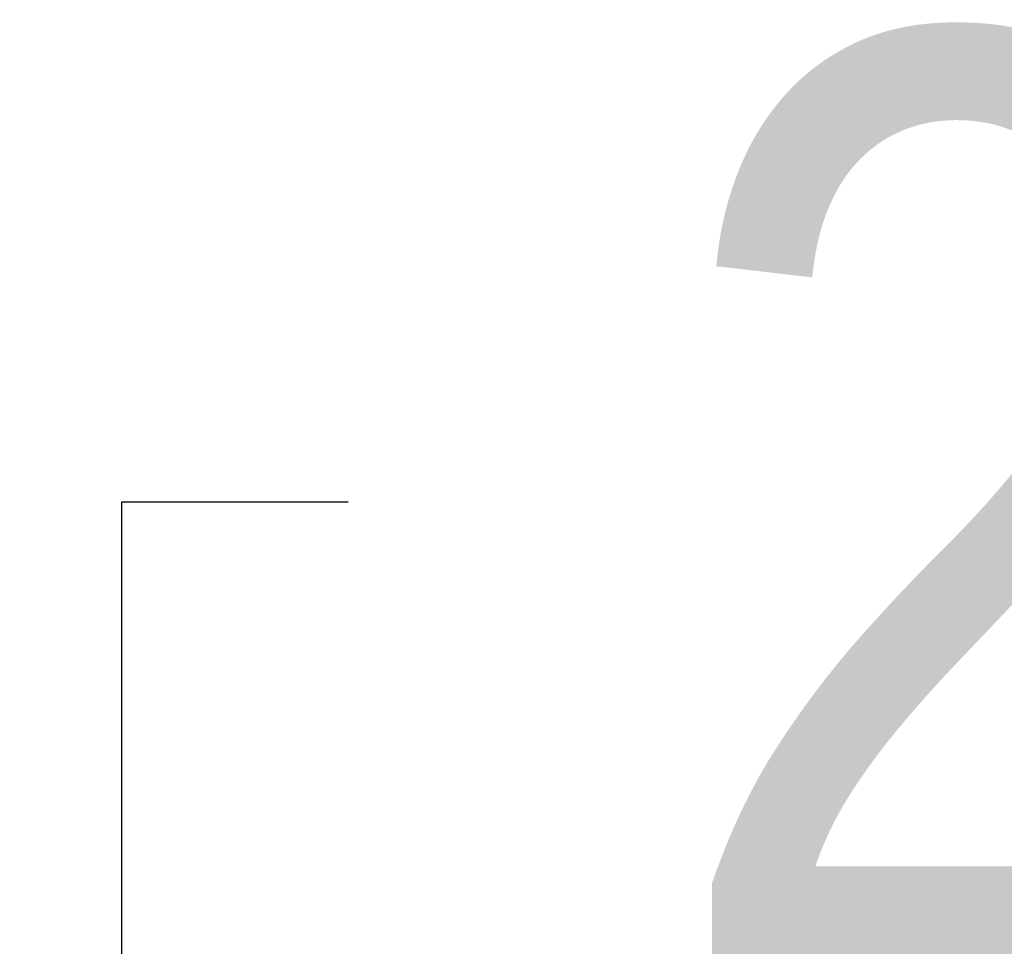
# Model space of a CAD drawing. Header units: centimetres. Extents: x 4745 to 39369, y 17389 to 19524.
# Tile 154 of 188: x 37013 to 37028, y 18698 to 18713. Entities that reach past the tile are written whole.
import ezdxf
from ezdxf import colors
from ezdxf.entities.mleader import LeaderData, LeaderLine
from ezdxf.math import Vec2, Vec3

# ---------------------------------------------------------------- set-up
doc = ezdxf.new("R2010")
doc.units = ezdxf.units.CM
doc.layers.add('IS_Opis', color=250, linetype='Continuous', lineweight=9)
doc.styles.add('styl1', font='ARIALN.TTF')

msp = doc.modelspace()

# ---------------------------------------------------------------- leaders
at = {"layer": 'IS_Opis'}
ml = msp.add_multileader_mtext('Standard', dxfattribs=at)
ml.set_content('2', color=256, style='styl1')
ml.set_leader_properties()
ml.build(insert=Vec2(0, 0))
ml.multileader.update_dxf_attribs({"dogleg_length": 5, "arrow_head_size": 10})
ctx = ml.context
ctx.base_point, ctx.char_height, ctx.arrow_head_size, ctx.landing_gap_size, ctx.plane_origin = Vec3(37017.926, 18705.509), 15, 10, 5, Vec3(37055.531, 18686.925)
notes = []
notes.append((ctx, [(1, (1, 1, 0), (37014.279, 18705.509), (1, 0), 3.647, [(0, [(37014.279, 18684.936)], 0, [])])]))
ctx.mtext.insert, ctx.mtext.flow_direction = Vec3(37022.926, 18713.009), 5
for ctx, leaders in notes:
    for number, flags, end, landing, length, lines in leaders:
        leader = LeaderData()
        leader.index, (leader.has_last_leader_line, leader.has_dogleg_vector, leader.attachment_direction) = number, flags
        leader.last_leader_point, leader.dogleg_vector, leader.dogleg_length = Vec3(end), Vec3(landing), length
        for number, points, colour, breaks in lines:
            line = LeaderLine()
            line.index, line.vertices, line.color, line.breaks = number, Vec3.list(points), colors.encode_raw_color(colour), breaks
            leader.lines.append(line)
        ctx.leaders.append(leader)

doc.saveas('drawing.dxf')
